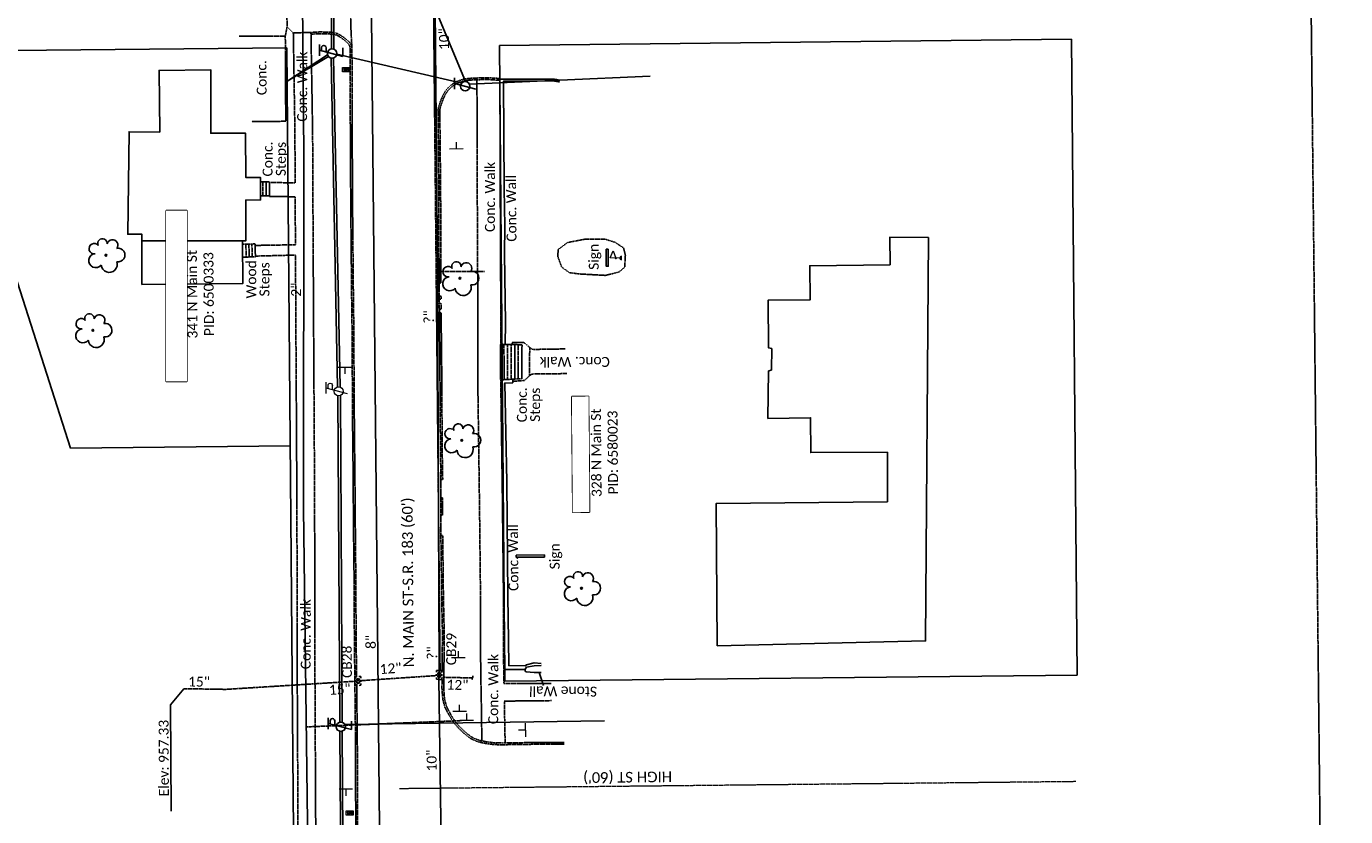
# Model space of a CAD drawing. Header units: feet. Extents: x 2296871 to 2305194, y 360020 to 364238.
# Tile 25 of 55: x 2301696 to 2302068, y 361802 to 362025. Entities that reach past the tile are written whole.
import ezdxf
from ezdxf.enums import TextEntityAlignment as Align

# ---------------------------------------------------------------- set-up
doc = ezdxf.new("R2010")
doc.units = ezdxf.units.FT
doc.header["$MEASUREMENT"] = 0
doc.set_wipeout_variables(frame=1)
for name, pattern in [('2', [0.1, 0.06, -0.04]), ('DGN Style 2', [0.017105, 0.010263, -0.006842]), ('gasex', [0]), ('OhDOT_USTN1', [0.055, 0.014, -0.041]), ('OhDOT_USTN2', [0.11, 0.069, -0.041]), ('OhDOT_USTN3', [0.22, 0.165, -0.055]), ('OhDOT_USTN5', [0.11, 0.055, -0.055]), ('ohelecex', [0]), ('ohteleex', [0]), ('rowex', [0]), ('sanex', [0]), ('waterex', [0])]:
    doc.linetypes.add(name, pattern=pattern)
doc.layers.add('ALLIGNMENT_NOPLOT', color=1, linetype='DGN Style 2', lineweight=13, plot=False)
for name, color, linetype in [('BD_X_Building', 231, 'Continuous'), ('BD_X_Porch_or_Deck', 7, 'Continuous'), ('CM_X_Wall', 254, 'Continuous'), ('DR_X_Cells', 121, 'Continuous'), ('DR_X_Storm_Sewer', 151, 'OhDOT_USTN5'), ('DR_X_Text', 7, 'Continuous'), ('DV_X_Property_Line', 7, 'Continuous'), ('DV_X_Section_VMS_Line', 6, 'OhDOT_USTN2'), ('PV_X_Curb', 120, 'OhDOT_USTN1'), ('PV_X_Driveway', 7, 'OhDOT_USTN5'), ('PV_X_EOP', 7, 'OhDOT_USTN3'), ('PV_X_Steps', 120, 'OhDOT_USTN1'), ('PV_X_Text', 7, 'Continuous'), ('PV_X_Walk', 120, 'OhDOT_USTN5'), ('RD_X_Cells', 7, 'Continuous'), ('RW_X_Fee_RW', 6, 'rowex'), ('RW_X_Text', 7, 'Continuous'), ('SN_X_Private', 40, 'Continuous'), ('SN_X_Public', 3, 'Continuous'), ('SN_X_Text', 7, 'Continuous'), ('SV_X_Text_Name', 7, 'Continuous'), ('SV_X_Text_Name_MASK', 7, 'Continuous'), ('TX_X_20', 7, 'Continuous'), ('UT_X_Electric_Cells', 1, 'Continuous'), ('UT_X_Gas', 2, 'gasex'), ('UT_X_Gas_Service_Line', 2, '2'), ('UT_X_Gas_Text', 7, 'Continuous'), ('UT_X_Overhead_Electric', 1, 'ohelecex'), ('UT_X_Overhead_Telecom', 30, 'ohteleex'), ('UT_X_Sanitary_Line', 3, 'sanex'), ('UT_X_Sanitary_Text', 7, 'Continuous'), ('UT_X_Telecom_Cells', 30, 'Continuous'), ('UT_X_Water', 133, 'waterex'), ('UT_X_Water_Text', 7, 'Continuous'), ('VG_X_Cells', 3, 'Continuous'), ('VG_X_Flower_Bed', 3, 'OhDOT_USTN1')]:
    doc.layers.add(name, color=color, linetype=linetype)
doc.layers.add('RD_X_Cells(Construction)', color=7, linetype='Continuous', lineweight=0)
doc.styles.add('Simplex Normal (0.14)', font='calibri.ttf', dxfattribs={"height": 0.14})
doc.styles.add('Straight Normal (0.14) Font 30', font='calibri.ttf', dxfattribs={"height": 0.14})
doc.styles.add('Straight-Normal', font='calibri.ttf', dxfattribs={"height": 0.14})

# ---------------------------------------------------------------- blocks, each defined once
blk = doc.blocks.new('GCB-X')
at = {"layer": 'DR_X_Cells', "color": 121, "linetype": 'Continuous'}
for p, q in [((-0.062, 0.037), (-0.037, 0.037)), ((-0.062, 0.012), (-0.062, 0.037)), ((-0.012, 0.037), (0.012, 0.037)), ((0.023, 0.019), (0.007, 0.019)), ((0.007, 0.019), (0.007, -0.02)), ((0.007, 0.001), (0.024, 0.001)), ((0.037, 0.037), (0.062, 0.037)), ((0.062, 0.012), (0.062, 0.037)), ((-0.062, -0.037), (-0.062, -0.012)), ((-0.062, -0.037), (-0.037, -0.037)), ((-0.012, -0.037), (0.012, -0.037)), ((0.007, -0.02), (0.024, -0.02)), ((0.037, -0.037), (0.062, -0.037)), ((0.062, -0.037), (0.062, -0.012))]:
    blk.add_line(p, q, dxfattribs=at)
at = {"layer": 'DR_X_Cells', "color": 121, "linetype": 'Continuous', "extrusion": (0, 0, -1)}
for centre, radius, start, end in [((-0.014, 0), 0.0458, 344.8107, 15.1893), ((0.018, 0.007), 0.0127, 21.5603, 158.4397), ((-0.02, 0.01), 0.00986, 106.9987, 243.1793), ((-0.02, -0.01), 0.0117, 112.0547, 247.9453)]:
    blk.add_arc(centre, radius, start, end, dxfattribs=at)
at = {"layer": 'DR_X_Cells', "color": 121, "linetype": 'Continuous'}
blk.add_arc((-0.018, -0.007), 0.0127, 201.5603, 338.4397, dxfattribs=at)
blk = doc.blocks.new('ODOT STORM CATCH BASIN SQUARE')
blk.add_blockref('GCB-X', (0, 0))
blk = doc.blocks.new('CONTINUE')
at = {"flags": 128}
blk.add_lwpolyline([(-0.02, -0.58, -0.273937), (0, 0, 0.273937), (0.02, 0.58)], format="xyb", dxfattribs=at)
blk = doc.blocks.new('TREE')
at = {"linetype": 'Continuous'}
blk.add_circle((0, 0), 0.012, dxfattribs=at)
for centre, radius, start, end in [((-0.049, 0.168), 0.0658, 354.0047, 205.9741), ((0.091, 0.141), 0.0776, 323.83, 165.0376), ((-0.143, -0.077), 0.0987, 96.1722, 320.5737), ((-0.165, 0.093), 0.0735, 39.0625, 279.5412), ((0.173, 0.002), 0.0957, 259.1453, 101.4596), ((0.047, -0.13), 0.114, 184.9476, 19.4572)]:
    blk.add_arc(centre, radius, start, end, dxfattribs=at)
blk = doc.blocks.new('SGN1P_anno')
at = {"layer": 'SN_X_Public', "color": 3, "linetype": 'Continuous', "lineweight": 0}
for p, q in [((0, 0), (-0.96, 0)), ((0, 0.96), (0, -0.96))]:
    blk.add_line(p, q, dxfattribs=at)
blk = doc.blocks.new('ODOT MISC MAILBOX')
at = {"color": 230, "linetype": 'Continuous', "lineweight": 13, "flags": 128}
blk.add_lwpolyline([(-0.1, 0.061), (0.1, 0.061), (0.1, -0.061), (-0.1, -0.061), (-0.1, 0.061)], close=True, dxfattribs=at)
for points in [[(-0.065, -0.04), (-0.065, 0.04), (-0.036, -0.04), (-0.008, 0.04), (-0.008, -0.04)], [(0.051, 0.003), (0.054, 0.007), (0.056, 0.009), (0.057, 0.01), (0.058, 0.012), (0.059, 0.014), (0.06, 0.016), (0.061, 0.02), (0.061, 0.022), (0.061, 0.025), (0.061, 0.029), (0.059, 0.032), (0.057, 0.034), (0.054, 0.037), (0.052, 0.038), (0.05, 0.039), (0.047, 0.04), (0.016, 0.04), (0.016, -0.04), (0.051, -0.04), (0.055, -0.037), (0.059, -0.034), (0.062, -0.029), (0.064, -0.024), (0.065, -0.018), (0.065, -0.014), (0.064, -0.01), (0.061, -0.005), (0.058, -0.001), (0.051, 0.003), (0.016, 0.003)]]:
    blk.add_lwpolyline(points, dxfattribs=at)
at = {"color": 230, "linetype": 'Continuous', "lineweight": 30}
blk.add_point((0, 0), dxfattribs=at)
blk = doc.blocks.new('FLAGP_anno')
at = {"layer": 'RD_X_Cells', "color": 1, "linetype": 'Continuous', "lineweight": 0}
for p, q in [((0, -0.055), (0, 0.08)), ((0, 0.08), (0.1, 0.04)), ((0.1, 0.04), (0, 0)), ((-0.025, -0.08), (0.025, -0.08))]:
    blk.add_line(p, q, dxfattribs=at)
blk.add_arc((0, -0.08), 0.025, 0, 180, dxfattribs=at)
at = {"layer": 'RD_X_Cells(Construction)', "color": 1, "linetype": 'Continuous', "lineweight": 30}
blk.add_point((0, 0), dxfattribs=at)
blk = doc.blocks.new('TELP')
at = {"linetype": 'Continuous'}
for p, q in [((0.12, 0.15), (-0.04, 0.15)), ((0.04, 0.15), (-0.04, -0.15))]:
    blk.add_line(p, q, dxfattribs=at)
blk.add_circle((0, 0), 0.065, dxfattribs=at)
blk = doc.blocks.new('TLPW')
at = {"linetype": 'Continuous'}
for p, q in [((0.048, 0.18), (-0.04, -0.15)), ((0.128, 0.18), (-0.032, 0.18)), ((0.023, 0.086), (0.083, 0.086)), ((0.04, 0.15), (0.083, 0.15)), ((0.08, -0.15), (-0.04, -0.15))]:
    blk.add_line(p, q, dxfattribs=at)
blk.add_circle((0, 0), 0.065, dxfattribs=at)
at = {"linetype": 'Continuous', "extrusion": (0, 0, -1)}
blk.add_arc((-0.083, 0.118), 0.0319, 88.8767, 271.1233, dxfattribs=at)
blk = doc.blocks.new('ODOT ELEC TELE LIGHT POLE')
blk.add_blockref('TLPW', (0, 0))
blk = doc.blocks.new('ODOT Elec Tele Pole')
at = {"layer": 'UT_X_Electric_Cells', "linetype": 'Continuous', "lineweight": 13}
for p, q in [((0.128, 0.18), (-0.032, 0.18)), ((0.048, 0.18), (-0.032, -0.12)), ((0.023, 0.086), (0.083, 0.086)), ((0.04, 0.15), (0.083, 0.15))]:
    blk.add_line(p, q, dxfattribs=at)
at = {"layer": 'UT_X_Electric_Cells', "linetype": 'Continuous', "lineweight": 0}
blk.add_circle((0, 0), 0.065, dxfattribs=at)
at = {"layer": 'UT_X_Electric_Cells', "linetype": 'Continuous', "lineweight": 13, "extrusion": (0, 0, -1)}
blk.add_arc((-0.083, 0.118), 0.0319, 88.8767, 271.1233, dxfattribs=at)

msp = doc.modelspace()

# ---------------------------------------------------------------- linework, layer by layer
at = {"layer": 'ALLIGNMENT_NOPLOT'}
msp.add_lwpolyline([(2301801.12, 361810.34), (2301991.99, 361812.35)], dxfattribs=at)
at = {"layer": 'BD_X_Building', "flags": 128}
for points in [[(2301733.44, 361995.58), (2301733.29, 362013.04), (2301747.89, 362013.17), (2301747.85, 361995.32), (2301757.7, 361995.32), (2301757.74, 361982.83), (2301761.88, 361982.85), (2301761.86, 361976.41), (2301757.76, 361976.46), (2301757.74, 361964.89), (2301728.44, 361964.94), (2301728.45, 361966.77), (2301724.42, 361966.8), (2301724.81, 361995.71)], [(2301938.82, 361905.27), (2301917.19, 361905.17), (2301917.15, 361914.96), (2301905.11, 361914.78), (2301905.26, 361928.14), (2301906.14, 361928.48), (2301906.19, 361934.51), (2301905.26, 361934.76), (2301905.14, 361948.15), (2301917, 361948.26), (2301916.9, 361957.91), (2301939.57, 361958.17), (2301939.48, 361965.92), (2301950.4, 361965.84), (2301949.62, 361851.99), (2301890.8, 361850.64), (2301890.49, 361890.76), (2301938.82, 361891.26), (2301938.82, 361905.27)]]:
    msp.add_lwpolyline(points, close=True, dxfattribs=at)
at = {"layer": 'BD_X_Porch_or_Deck'}
msp.add_lwpolyline([(2301756.82, 361964.89), (2301756.95, 361952.92), (2301728.41, 361952.62), (2301728.44, 361964.94)], dxfattribs=at)
at = {"layer": 'CM_X_Wall', "flags": 128}
for points in [[(2301846.45, 362010.2), (2301846.24, 362010.28), (2301845.52, 362010.44), (2301844.91, 362010.53), (2301844.46, 362010.56), (2301844.33, 362010.59), (2301843.22, 362010.58), (2301833.78, 362010.53), (2301829.46, 362010.54), (2301829.61, 361979.64), (2301829.69, 361961.27), (2301829.82, 361935.7)], [(2301846.29, 362009.73), (2301846.1, 362009.8), (2301845.43, 362009.95), (2301844.86, 362010.03), (2301844.39, 362010.07), (2301844.29, 362010.09), (2301843.22, 362010.08), (2301833.78, 362010.03), (2301830.48, 362010.03), (2301830.63, 361979.59), (2301830.83, 361969.06), (2301830.72, 361961.22), (2301831.03, 361941.79), (2301830.94, 361935.68)], [(2301836.58, 361843.89), (2301830.84, 361843.95), (2301830.74, 361852.07), (2301830.59, 361864.6), (2301830.21, 361896.88), (2301829.87, 361925.7)], [(2301841.09, 361845.65), (2301839.09, 361845.76), (2301839.09, 361845.76), (2301836.95, 361845.25), (2301836.95, 361845.25), (2301836.6, 361844.98), (2301831.96, 361845), (2301831.93, 361852.08), (2301831.69, 361864.62), (2301831.43, 361896.89), (2301830.85, 361924.76), (2301833.1, 361924.86), (2301833.09, 361925.28)], [(2301841.09, 361845.07), (2301841.09, 361845.07), (2301839.09, 361844.92), (2301836.93, 361844.55), (2301836.59, 361844.04), (2301836.57, 361843.45), (2301836.89, 361843.3), (2301839.09, 361843.02), (2301841.1, 361843.07)]]:
    msp.add_lwpolyline(points, dxfattribs=at)
at = {"layer": 'DR_X_Storm_Sewer', "flags": 128}
for points in [[(2301812.58, 361843.37), (2301810.63, 362042.71)], [(2301825.08, 361956.3), (2301811.47, 361956.26)], [(2301740.25, 361838.5), (2301752.08, 361838.3), (2301788.53, 361840.59)], [(2301790.4, 361840.77), (2301811.26, 361842.18)], [(2301813.36, 361841.72), (2301821.75, 361841.53)]]:
    msp.add_lwpolyline(points, dxfattribs=at)
at = {"layer": 'DR_X_Text', "flags": 128}
msp.add_lwpolyline([(2301736.69, 361803.91), (2301736.54, 361833.91), (2301740.25, 361838.5)], dxfattribs=at)
at = {"layer": 'DV_X_Property_Line', "flags": 128}
for points in [[(2301708.3, 361906.43), (2301672.36, 362018.45)], [(2301770.3, 361907.05), (2301708.3, 361906.43)]]:
    msp.add_lwpolyline(points, dxfattribs=at)
at = {"layer": 'DV_X_Section_VMS_Line', "flags": 128}
msp.add_lwpolyline([(2302054.07, 362432.99), (2302068.15, 361131.25)], dxfattribs=at)
at = {"layer": 'PV_X_Curb', "flags": 128}
for points in [[(2301776.14, 362023.78), (2301776.47, 362023.78), (2301777.24, 362023.84), (2301778, 362023.87), (2301778.77, 362023.9), (2301779.53, 362023.88), (2301781.28, 362023.85), (2301782.67, 362023.67), (2301783.37, 362023.5), (2301783.78, 362023.35), (2301784.3, 362023.07), (2301784.8, 362022.75), (2301785.64, 362022.17), (2301786.77, 362021.22), (2301787.09, 362020.89), (2301787.31, 362020.6), (2301787.43, 362020.3), (2301787.58, 362019.93), (2301787.66, 362019.46), (2301787.66, 362018.98), (2301787.72, 362016.35), (2301787.75, 362009.15), (2301787.74, 361999.49), (2301787.8, 361989.83), (2301787.82, 361987.47), (2301787.85, 361977.81), (2301787.94, 361968.15), (2301788.12, 361948.84), (2301788.25, 361939.18), (2301788.26, 361932.23), (2301788.35, 361922.57), (2301788.35, 361918.16), (2301788.43, 361908.5), (2301788.55, 361898.85), (2301788.59, 361891.23), (2301788.64, 361886.67), (2301788.71, 361877.11), (2301788.8, 361870.83), (2301788.84, 361860.83), (2301788.91, 361850.84), (2301788.92, 361849.98), (2301789.02, 361841.61)], [(2301789.04, 361839.74), (2301789.15, 361830), (2301789.25, 361820.07), (2301789.23, 361810.07), (2301789.23, 361809.87), (2301789.31, 361799.88), (2301789.36, 361789.89), (2301789.42, 361781.34), (2301789.57, 361771.35), (2301789.71, 361761.35), (2301789.75, 361758.5), (2301789.87, 361748.51), (2301789.96, 361738.52), (2301789.98, 361735.62), (2301790.04, 361725.63), (2301790.11, 361711.73), (2301790.17, 361701.74), (2301790.27, 361691.75), (2301790.37, 361686.32), (2301790.5, 361676.32), (2301790.54, 361671.57), (2301790.61, 361661.58), (2301790.72, 361651.58), (2301790.76, 361641.59), (2301790.85, 361636.71), (2301790.96, 361628.17), (2301790.99, 361618.18), (2301791.02, 361608.19), (2301791.23, 361588.2), (2301791.37, 361568.21), (2301791.4, 361565.69), (2301791.5, 361558.36), (2301791.51, 361556.27), (2301791.54, 361555.03), (2301791.65, 361546.91), (2301791.77, 361546.27), (2301791.27, 361546.19), (2301791.15, 361546.87), (2301791.04, 361555.02), (2301791.01, 361556.26), (2301791, 361558.35), (2301790.9, 361565.68), (2301790.87, 361568.21), (2301790.73, 361588.2), (2301790.52, 361608.18), (2301790.49, 361618.18), (2301790.46, 361628.17), (2301790.35, 361636.7), (2301790.26, 361641.59), (2301790.22, 361651.58), (2301790.11, 361661.57), (2301790.04, 361671.57), (2301790, 361676.32), (2301789.87, 361686.31), (2301789.77, 361691.74), (2301789.67, 361701.74), (2301789.61, 361711.73), (2301789.54, 361725.63), (2301789.48, 361735.62), (2301789.46, 361738.51), (2301789.37, 361748.51), (2301789.25, 361758.5), (2301789.21, 361761.35), (2301789.07, 361771.34), (2301788.92, 361781.33), (2301788.86, 361789.89), (2301788.81, 361799.88), (2301788.73, 361809.87), (2301788.73, 361810.07), (2301788.75, 361820.06), (2301788.65, 361829.99), (2301788.42, 361849.98), (2301788.41, 361850.84), (2301788.34, 361860.83), (2301788.3, 361870.82), (2301788.21, 361877.11), (2301788.14, 361886.66), (2301788.09, 361891.23), (2301788.05, 361898.84), (2301787.93, 361908.5), (2301787.85, 361918.16), (2301787.85, 361922.57), (2301787.76, 361932.23), (2301787.75, 361939.17), (2301787.62, 361948.83), (2301787.44, 361968.15), (2301787.35, 361977.81), (2301787.32, 361987.47), (2301787.3, 361989.83), (2301787.24, 361999.49), (2301787.25, 362009.15), (2301787.22, 362016.34), (2301787.16, 362018.97), (2301787.16, 362019.42), (2301787.1, 362019.8), (2301786.97, 362020.11), (2301786.88, 362020.35), (2301786.71, 362020.56), (2301786.43, 362020.85), (2301785.33, 362021.77), (2301784.52, 362022.33), (2301784.05, 362022.64), (2301783.57, 362022.89), (2301783.22, 362023.03), (2301782.58, 362023.17), (2301781.25, 362023.35), (2301779.52, 362023.38), (2301778.77, 362023.4), (2301778.02, 362023.37), (2301777.26, 362023.34), (2301776.5, 362023.28), (2301776.15, 362023.28)], [(2301813.16, 361843.36), (2301813.18, 361844.96), (2301813.24, 361854.96), (2301813.14, 361858.79), (2301812.97, 361867.86), (2301812.9, 361874.97), (2301812.81, 361881.75), (2301813.31, 361881.75), (2301813.4, 361874.98), (2301813.47, 361867.87), (2301813.64, 361858.8), (2301813.74, 361854.97), (2301813.68, 361844.96), (2301813.61, 361838.64), (2301813.77, 361836.3), (2301813.94, 361835.13), (2301814.39, 361833.51), (2301815.04, 361832.23), (2301816.04, 361830.43), (2301816.91, 361829.12), (2301818.08, 361827.77), (2301819.17, 361826.71), (2301820.4, 361825.66), (2301821.26, 361825), (2301822.04, 361824.58), (2301822.94, 361824.19), (2301823.95, 361823.86), (2301824.11, 361823.81), (2301825.59, 361823.52), (2301827.31, 361823.28), (2301828.12, 361823.2), (2301829.96, 361823.18), (2301830.46, 361823.16), (2301830.89, 361823.18), (2301831.95, 361823.2), (2301835.5, 361823.25), (2301839.85, 361823.31), (2301847.59, 361823.35)], [(2301847.59, 361822.85), (2301839.85, 361822.81), (2301835.5, 361822.75), (2301831.96, 361822.7), (2301830.9, 361822.68), (2301830.46, 361822.66), (2301829.95, 361822.68), (2301828.09, 361822.7), (2301827.24, 361822.79), (2301825.51, 361823.03), (2301823.99, 361823.32), (2301823.8, 361823.38), (2301822.76, 361823.73), (2301821.82, 361824.13), (2301820.98, 361824.57), (2301820.08, 361825.28), (2301818.84, 361826.33), (2301817.71, 361827.42), (2301816.51, 361828.82), (2301815.61, 361830.18), (2301814.6, 361832), (2301813.92, 361833.32), (2301813.45, 361835.02), (2301813.27, 361836.25), (2301813.11, 361838.62), (2301813.14, 361841.36)]]:
    msp.add_lwpolyline(points, dxfattribs=at)
for points in [[(2301829.46, 362010.25), (2301826.05, 362010.46), (2301824.1, 362010.43), (2301822.79, 362010.38), (2301821.61, 362010.34), (2301820.24, 362010.21), (2301819.18, 362010.03), (2301818.04, 362009.68), (2301817.34, 362009.38), (2301816.69, 362008.97), (2301815.84, 362008.38), (2301815.02, 362007.6), (2301814.6, 362007.07), (2301814.32, 362006.68), (2301813.87, 362005.85), (2301813.48, 362004.97), (2301813.1, 362003.97), (2301812.64, 362002.55), (2301812.51, 362001.99), (2301812.49, 362001.91), (2301812.52, 361999.62), (2301812.61, 361991.6), (2301812.68, 361983.79), (2301812.74, 361977.56), (2301812.77, 361968.97), (2301812.76, 361962.57), (2301812.82, 361952.94), (2301812.32, 361952.94), (2301812.26, 361962.57), (2301812.27, 361968.97), (2301812.24, 361977.56), (2301812.18, 361983.79), (2301812.11, 361991.6), (2301812.02, 361999.62), (2301811.99, 362001.94), (2301812.01, 362002.08), (2301812.16, 362002.68), (2301812.63, 362004.13), (2301813.01, 362005.16), (2301813.42, 362006.07), (2301813.9, 362006.95), (2301814.2, 362007.37), (2301814.65, 362007.94), (2301815.52, 362008.77), (2301816.41, 362009.39), (2301817.11, 362009.82), (2301817.86, 362010.15), (2301819.06, 362010.52), (2301820.18, 362010.7), (2301821.58, 362010.84), (2301822.77, 362010.88), (2301824.09, 362010.93), (2301826.06, 362010.96), (2301829.46, 362010.75), (2301829.46, 362010.25)], [(2301812.36, 361949.33), (2301812.86, 361949.33), (2301812.86, 361948.47), (2301812.36, 361948.47), (2301812.36, 361949.33)], [(2301812.86, 361947.21), (2301812.87, 361945.61), (2301812.37, 361945.61), (2301812.36, 361947.21), (2301812.86, 361947.21)], [(2301812.88, 361944.64), (2301812.9, 361941.7), (2301812.95, 361937.48), (2301813.01, 361932.42), (2301813.1, 361918.28), (2301813.19, 361905.03), (2301813.32, 361897.53), (2301812.82, 361897.52), (2301812.69, 361905.02), (2301812.6, 361918.28), (2301812.51, 361932.41), (2301812.45, 361937.47), (2301812.4, 361941.7), (2301812.38, 361944.63), (2301812.88, 361944.64)], [(2301812.79, 361892.41), (2301812.77, 361887.49), (2301813.27, 361887.49), (2301813.29, 361892.4)]]:
    msp.add_lwpolyline(points, close=True, dxfattribs=at)
at = {"layer": 'PV_X_Driveway', "flags": 128}
for points in [[(2301771.16, 362023.62), (2301769.4, 362025.36), (2301769.27, 362035.31), (2301769.26, 362035.75), (2301770.67, 362035.77)], [(2301769.4, 362025.36), (2301768.9, 362022.7), (2301755.85, 362022.7)], [(2301768.9, 362022.7), (2301768.98, 362007.39), (2301769.02, 361998.73), (2301769.02, 361998.67), (2301759.44, 361998.62)]]:
    msp.add_lwpolyline(points, dxfattribs=at)
at = {"layer": 'PV_X_EOP', "flags": 128}
for points in [[(2301787.66, 362019.46), (2301787.7, 362019.57), (2301787.46, 362023.65), (2301787.19, 362033.08), (2301787.01, 362035.91), (2301786.64, 362038.8)], [(2301812.79, 361892.41), (2301812.82, 361897.52), (2301812.82, 361897.52)]]:
    msp.add_lwpolyline(points, dxfattribs=at)
at = {"layer": 'PV_X_EOP'}
for points in [[(2301812.36, 361949.33), (2301812.32, 361952.94)], [(2301812.36, 361947.21), (2301812.36, 361948.47)], [(2301812.38, 361944.63), (2301812.37, 361945.61)], [(2301812.81, 361881.75), (2301812.77, 361887.49)]]:
    msp.add_lwpolyline(points, dxfattribs=at)
at = {"layer": 'PV_X_Steps'}
for points in [[(2301761.88, 361981.61), (2301764.39, 361981.61), (2301764.39, 361977.63), (2301761.86, 361977.6)], [(2301762.55, 361977.61), (2301762.57, 361981.61)], [(2301763.46, 361981.61), (2301763.46, 361977.62)], [(2301756.83, 361963.97), (2301760.37, 361964.05), (2301760.46, 361960.4), (2301756.87, 361960.32)], [(2301757.84, 361960.34), (2301757.78, 361963.99)], [(2301758.63, 361964.01), (2301758.69, 361960.36)], [(2301759.57, 361960.38), (2301759.47, 361964.03)], [(2301830.61, 361935.68), (2301830.64, 361925.74)], [(2301831.62, 361935.67), (2301831.64, 361925.79)], [(2301832.64, 361935.65), (2301832.66, 361925.85)], [(2301833.63, 361935.63), (2301833.64, 361925.9)], [(2301834.64, 361935.61), (2301834.64, 361925.95)]]:
    msp.add_lwpolyline(points, dxfattribs=at)
at = {"layer": 'PV_X_Steps', "flags": 128}
msp.add_lwpolyline([(2301829.61, 361935.7), (2301829.64, 361925.69), (2301829.69, 361925.69), (2301830.64, 361925.74), (2301830.69, 361925.74), (2301831.64, 361925.79), (2301831.69, 361925.8), (2301832.66, 361925.85), (2301832.71, 361925.85), (2301833.64, 361925.9), (2301833.69, 361925.9), (2301834.64, 361925.95), (2301834.69, 361925.96), (2301835.64, 361926.01), (2301835.69, 361926.01), (2301835.7, 361935.59), (2301835.65, 361935.59), (2301834.69, 361935.61), (2301834.64, 361935.61), (2301833.68, 361935.63), (2301833.63, 361935.63), (2301832.69, 361935.65), (2301832.64, 361935.65), (2301831.67, 361935.66), (2301831.62, 361935.67), (2301830.66, 361935.68), (2301830.61, 361935.68), (2301829.66, 361935.7), (2301829.61, 361935.7)], close=True, dxfattribs=at)
msp.add_lwpolyline([(2301833.08, 361925.86), (2301833.09, 361925.28), (2301834.68, 361925.38), (2301835.46, 361925.43), (2301836.4, 361925.5), (2301837.79, 361926.87), (2301837.88, 361934.84), (2301836.26, 361936.2), (2301832.9, 361936.25), (2301832.91, 361935.64)], dxfattribs=at)
at = {"layer": 'PV_X_Walk', "flags": 128}
for points in [[(2301780.24, 361520.25), (2301779.92, 361524.91), (2301780.07, 361525.75), (2301779.89, 361542.98), (2301779.78, 361552.98), (2301779.68, 361561.91), (2301779.63, 361571.89), (2301779.57, 361581.88), (2301779.52, 361591.88), (2301779.49, 361595.97), (2301779.35, 361605.98), (2301779.2, 361615.97), (2301779.05, 361625.96), (2301778.9, 361635.95), (2301778.76, 361645.95), (2301778.74, 361647), (2301778.64, 361656.98), (2301778.54, 361666.97), (2301778.45, 361676.96), (2301778.4, 361681.76), (2301778.32, 361691.74), (2301778.24, 361701.72), (2301778.16, 361711.71), (2301778.07, 361721.69), (2301777.99, 361731.78), (2301777.92, 361741.75), (2301777.84, 361751.73), (2301777.77, 361761.72), (2301777.69, 361771.7), (2301777.62, 361781.68), (2301777.54, 361791.67), (2301777.47, 361801.16), (2301777.42, 361811.14), (2301777.37, 361821.12), (2301777.32, 361831.11), (2301777.27, 361841.09), (2301777.25, 361846.18), (2301777.23, 361856.16), (2301777.22, 361866.14), (2301777.21, 361876.04), (2301777.17, 361886.03), (2301777.13, 361896.02), (2301777.09, 361906), (2301777.03, 361915.99), (2301776.97, 361925.97), (2301776.91, 361935.96), (2301776.86, 361945.94), (2301776.8, 361955.93), (2301776.77, 361960.96), (2301776.72, 361970.94), (2301776.67, 361980.94), (2301776.63, 361990.93), (2301776.6, 361995.77), (2301776.44, 362005.79), (2301776.27, 362015.79), (2301776.14, 362023.78), (2301771.16, 362023.62), (2301771.29, 362015.7), (2301771.45, 362005.71), (2301771.61, 361995.74), (2301771.63, 361990.91), (2301771.67, 361981.29), (2301764.39, 361981.41)], [(2301824.37, 361823.76), (2301824.21, 361835.31), (2301824.04, 361843.88), (2301824.01, 361853.92), (2301823.97, 361863.9), (2301823.96, 361867.23), (2301823.85, 361877.19), (2301823.74, 361887.18), (2301823.68, 361891.95), (2301823.55, 361901.93), (2301823.41, 361911.91), (2301823.27, 361921.9), (2301823.25, 361923.26), (2301823.25, 361933.3), (2301823.25, 361943.01), (2301823.2, 361952.99), (2301823.15, 361962.98), (2301823.1, 361972.97), (2301823.06, 361982.95), (2301823.04, 361985.73), (2301823.02, 361995.73), (2301823, 362005.72), (2301822.95, 362010.39)], [(2301829.73, 361935.7), (2301829.73, 361943.07), (2301829.68, 361953.07), (2301829.64, 361963.05), (2301829.59, 361973.04), (2301829.54, 361983.03), (2301829.52, 361985.82), (2301829.5, 361995.79), (2301829.48, 362005.77), (2301829.4, 362010.25)], [(2301764.39, 361977.63), (2301764.39, 361977.47), (2301771.69, 361977.37), (2301771.72, 361970.92), (2301771.75, 361963.81), (2301770.64, 361963.8), (2301760.38, 361963.63)], [(2301760.45, 361960.62), (2301771.1, 361960.89), (2301771.77, 361960.91), (2301771.8, 361955.9), (2301771.86, 361945.91), (2301771.91, 361935.93), (2301771.97, 361925.94), (2301772.03, 361915.96), (2301772.09, 361905.98), (2301772.13, 361896), (2301772.17, 361886.01), (2301772.21, 361876.04), (2301772.22, 361866.13), (2301772.23, 361856.15), (2301772.25, 361846.16), (2301772.27, 361841.06), (2301772.32, 361831.08), (2301772.37, 361821.1), (2301772.42, 361811.11), (2301772.47, 361801.13), (2301772.54, 361791.63), (2301772.62, 361781.65), (2301772.69, 361771.67), (2301772.77, 361761.68), (2301772.85, 361751.71), (2301772.92, 361741.73), (2301773, 361731.74), (2301773.08, 361721.67), (2301773.16, 361711.68), (2301773.24, 361701.69), (2301773.32, 361691.71), (2301773.4, 361681.71), (2301773.45, 361676.91), (2301773.55, 361666.92), (2301773.64, 361656.93), (2301773.74, 361646.93), (2301773.76, 361645.87), (2301773.9, 361635.88), (2301774.05, 361625.89), (2301774.2, 361615.9), (2301774.35, 361605.91), (2301774.49, 361595.94), (2301774.52, 361591.85), (2301774.57, 361581.86), (2301774.63, 361571.86), (2301774.68, 361561.85), (2301774.78, 361552.92), (2301774.89, 361542.93), (2301775.1, 361523.19), (2301775.1, 361520.37)], [(2301847.86, 361934.42), (2301839.12, 361934.27), (2301838.97, 361934.27), (2301838.68, 361934.34), (2301838.62, 361934.36), (2301838.43, 361934.47), (2301837.88, 361934.84)], [(2301843.9, 361839.96), (2301830.61, 361839.96), (2301830.53, 361844.07), (2301830.49, 361853.99), (2301830.46, 361863.98), (2301830.44, 361867.31), (2301830.33, 361877.32), (2301830.22, 361887.3), (2301830.17, 361892.08), (2301830.03, 361902.07), (2301829.89, 361912.06), (2301829.75, 361922.04), (2301829.73, 361923.4), (2301829.73, 361925.68)], [(2301837.79, 361926.87), (2301838.56, 361927.3), (2301839.42, 361927.38), (2301848.42, 361927.44)], [(2301830.94, 361823.18), (2301830.71, 361834.99), (2301844.07, 361835.12)]]:
    msp.add_lwpolyline(points, dxfattribs=at)
at = {"layer": 'RW_X_Fee_RW', "flags": 128}
for points in [[(2301769.35, 362019.42), (2301672.36, 362018.45), (2301589.36, 362017.63), (2301587.92, 362188.07)], [(2301774.58, 361399.59), (2301769.35, 362019.42)], [(2301990.8, 362021.82), (2301829.35, 362020.07)], [(2301830.86, 361840.66), (2301829.35, 362020.07)], [(2301992.37, 361842.35), (2301990.8, 362021.82)], [(2301992.37, 361842.35), (2301830.86, 361840.66)]]:
    msp.add_lwpolyline(points, dxfattribs=at)
at = {"layer": 'SN_X_Private', "flags": 128}
for points in [[(2301859.5, 361962.62), (2301859.5, 361957.75), (2301860.02, 361957.75), (2301860, 361962.53)], [(2301834.05, 361876.2), (2301834.05, 361875.65), (2301842.04, 361875.65), (2301842.04, 361876.24)]]:
    msp.add_lwpolyline(points, close=True, dxfattribs=at)
at = {"layer": 'SV_X_Text_Name_MASK'}
for points in [[(2301735.25, 361973.47), (2301735.25, 361925.23), (2301741.11, 361925.23), (2301741.11, 361973.47)], [(2301854.75, 361888.35), (2301854.48, 361920.99), (2301849.77, 361920.95), (2301850.04, 361888.31)]]:
    msp.add_lwpolyline(points, close=True, dxfattribs=at)
at = {"layer": 'TX_X_20'}
msp.add_lwpolyline([(2301840.53, 361843.06), (2301841.81, 361839.42)], dxfattribs=at)
at = {"layer": 'UT_X_Gas', "flags": 128}
msp.add_lwpolyline([(2301786.46, 360800.71), (2301783.63, 361136.44), (2301784.02, 361143.61), (2301784.48, 361163.63), (2301784.75, 361199.89), (2301783.93, 361340.84), (2301782.25, 361414.15), (2301781.91, 361479.56), (2301779.96, 361510.8), (2301778.46, 361553.41), (2301777.37, 361599.67), (2301776.66, 361652.8), (2301775.71, 361756.61), (2301773.99, 361889.38), (2301774.09, 361989.44), (2301773.4, 362075.74), (2301772.37, 362166.93), (2301773.24, 362216.32), (2301771.88, 362265.5), (2301781.28, 362265.58), (2301779.89, 362430.01)], dxfattribs=at)
at = {"layer": 'UT_X_Gas_Service_Line', "flags": 128}
msp.add_lwpolyline([(2301774.79, 361827.71), (2301818.67, 361829.48)], dxfattribs=at)
at = {"layer": 'UT_X_Overhead_Electric', "ltscale": 0.8, "flags": 128}
for points in [[(2301781.89, 362019.08), (2301781.97, 362097.81)], [(2301769.61, 362010.06), (2301781.09, 362017)], [(2301783.65, 361923.71), (2301781.83, 362016.53)], [(2301784.29, 361829.02), (2301783.68, 361921.17)], [(2301785.18, 361707.74), (2301784.29, 361826.47)]]:
    msp.add_lwpolyline(points, dxfattribs=at)
at = {"layer": 'UT_X_Overhead_Telecom', "ltscale": 0.77, "flags": 128}
for points in [[(2301782.59, 362019.01), (2301782.45, 362097.95)], [(2301782.9, 362098.33), (2301819.79, 362009.87)], [(2301769.63, 362010.07), (2301780.85, 362017.47)], [(2301784.34, 361923.68), (2301782.5, 362016.56)], [(2301783.4, 362017.65), (2301818.69, 362009.43)], [(2301820.85, 362009.13), (2301871.83, 362011.41)], [(2301784.91, 361829), (2301784.49, 361921.26)], [(2301785.68, 361828.42), (2301858.99, 361829.43)], [(2301785.72, 361707.74), (2301784.91, 361826.49)]]:
    msp.add_lwpolyline(points, dxfattribs=at)
at = {"layer": 'UT_X_Sanitary_Line', "flags": 128}
msp.add_lwpolyline([(2301797.02, 361646.6), (2301793.15, 362038.06)], dxfattribs=at)
at = {"layer": 'UT_X_Water'}
msp.add_lwpolyline([(2301822.33, 361352.17), (2301814.9, 361607.27), (2301814.12, 361708.71), (2301812.25, 361841.29), (2301812.28, 361843.15), (2301811.87, 361956.26), (2301810.85, 362072.87), (2301812.89, 362166.3), (2301809.1, 362352.78), (2301811.59, 362418.91), (2301813.91, 362430.38)], dxfattribs=at)
at = {"layer": 'VG_X_Flower_Bed', "flags": 128}
msp.add_lwpolyline([(2301846.91, 361957.51), (2301849.07, 361955.94), (2301851.86, 361955.58), (2301859.24, 361955.17), (2301863.07, 361956.12), (2301864.69, 361957.51), (2301864.87, 361960.84), (2301864.37, 361962.91), (2301862.08, 361964.44), (2301859.2, 361965.39), (2301853.71, 361965.43), (2301848.53, 361964.44), (2301845.92, 361962.46), (2301845.79, 361960.53)], close=True, dxfattribs=at)

# ---------------------------------------------------------------- block references
at = {"xscale": 20, "yscale": 20, "zscale": 20, "rotation": 89.58879792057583}
msp.add_blockref('FLAGP_anno', (2301862.2, 361960.07), dxfattribs=at)
at = {"layer": 'DR_X_Cells', "xscale": 20, "yscale": 20}
for p, rotation in [((2301812.32, 361842.37), 89.35960659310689), ((2301789.46, 361840.68), 90.63570365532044)]:
    msp.add_blockref('ODOT STORM CATCH BASIN SQUARE', p, dxfattribs=dict(at, rotation=rotation))
at = {"layer": 'DR_X_Storm_Sewer', "rotation": 178.6543734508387}
msp.add_blockref('CONTINUE', (2301821.75, 361841.53), dxfattribs=at)
at = {"layer": 'RD_X_Cells'}
for p, xscale, yscale, zscale, rotation in [((2301786.01, 362013.26), 10.00000000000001, 10.00000000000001, 10.00000000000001, 180.2153839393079), ((2301787.05, 361803.37), 10.00000000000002, 10.00000000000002, 10.00000000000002, 180.4555003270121)]:
    msp.add_blockref('ODOT MISC MAILBOX', p, dxfattribs=dict(at, xscale=xscale, yscale=yscale, zscale=zscale, rotation=rotation))
at = {"layer": 'SN_X_Public', "xscale": 1.999999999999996, "yscale": 1.999999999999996, "zscale": 1.999999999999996}
for p, rotation in [((2301817.18, 361990.85), 270.1753375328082), ((2301785.74, 361929.3), 89.8773386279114), ((2301817.75, 361847.18), 270.1753375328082), ((2301818.1, 361832.02), 270.1753375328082), ((2301820.12, 361829.53), 270.1753375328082), ((2301836.64, 361826.81), 0.6827806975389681), ((2301785.98, 361810.2), 89.8773386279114)]:
    msp.add_blockref('SGN1P_anno', p, dxfattribs=dict(at, rotation=rotation))
at = {"layer": 'UT_X_Electric_Cells', "rotation": 90}
for name, p, xscale, yscale, zscale in [('ODOT ELEC TELE LIGHT POLE', (2301782.11, 362017.8), 20, 20, 20), ('ODOT Elec Tele Pole', (2301783.95, 361922.44), 20.00000000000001, 20.00000000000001, 20.00000000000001), ('ODOT ELEC TELE LIGHT POLE', (2301784.56, 361827.75), 20, 20, 20)]:
    msp.add_blockref(name, p, dxfattribs=dict(at, xscale=xscale, yscale=yscale, zscale=zscale))
at = {"layer": 'UT_X_Telecom_Cells', "color": 30, "linetype": 'Continuous', "lineweight": 0, "xscale": 20, "yscale": 20, "zscale": 20, "rotation": 90}
msp.add_blockref('TELP', (2301819.67, 362008.57), dxfattribs=at)
at = {"layer": 'VG_X_Cells', "xscale": 20, "yscale": 20, "zscale": 20}
for p in [(2301718.27, 361960.87), (2301818.16, 361954.36), (2301714.6, 361939.67), (2301818.69, 361908.59), (2301852.49, 361866.85)]:
    msp.add_blockref('TREE', p, dxfattribs=at)

# ---------------------------------------------------------------- texts
at = {"layer": 'DR_X_Text', "char_height": 2.8, "attachment_point": 5, "style": 'Simplex Normal (0.14)'}
for s, insert, rotation in [('?"', (2301809.45, 361943.45), 90.5616), ('CB29', (2301815.74, 361849.69), 89.6398), ('CB28', (2301786.28, 361846.09), 90.6357), ('?"', (2301810.38, 361848.58), 90.5616), ('12"', (2301798.6, 361844.21), 3.8559), ('15"', (2301744.54, 361840.47), 359.0418), ('15"', (2301784.27, 361838.3), 3.5953), ('12"', (2301817.49, 361839.57), 358.6544), ('Elev: 957.33', (2301734.61, 361818.9), 90.284)]:
    msp.add_mtext(s, dxfattribs=dict(at, insert=insert, rotation=rotation))
at = {"layer": 'PV_X_Text', "char_height": 2.8, "attachment_point": 5, "style": 'Straight-Normal'}
for s, insert, rotation in [('Conc.', (2301762.21, 362010.99), 90.508), ('Conc. Walk', (2301773.68, 362008.47), 89.8547), ('Conc. Walk', (2301774.69, 361853.9), 89.8547)]:
    msp.add_mtext(s, dxfattribs=dict(at, insert=insert, rotation=rotation))
at = {"layer": 'PV_X_Text', "char_height": 2.8, "width": 26.6038, "attachment_point": 5, "rotation": 90, "line_spacing_factor": 0.8, "style": 'Straight-Normal'}
for s, insert in [('Conc.\\PSteps', (2301766.12, 361988.03)), ('Wood\\PSteps', (2301761.5, 361954.05)), ('Conc.\\PSteps', (2301837.88, 361918.64))]:
    msp.add_mtext(s, dxfattribs=dict(at, insert=insert))
at = {"layer": 'PV_X_Text', "char_height": 2.8, "width": 23.4667, "attachment_point": 5, "style": 'Straight-Normal'}
for insert, rotation in [((2301826.68, 361977.32), 89.8547), ((2301850.58, 361930.77), 179.8547), ((2301827.61, 361838.4), 89.8547)]:
    msp.add_mtext('Conc. Walk', dxfattribs=dict(at, insert=insert, rotation=rotation))
at = {"layer": 'RW_X_Text', "style": 'Simplex Normal (0.14)'}
for s, rotation, p in [("N. MAIN ST-S.R. 183 (60')", 90.4829, (2301803.5, 361868.5)), ("HIGH ST (60')", 180.6012, (2301865.5, 361813.5))]:
    msp.add_text(s, height=3, rotation=rotation, dxfattribs=at).set_placement(p, align=Align.MIDDLE_CENTER)
at = {"layer": 'SN_X_Text', "char_height": 2.8, "attachment_point": 5, "rotation": 90.4829, "style": 'Straight-Normal'}
for insert in [(2301856.31, 361960.41), (2301845.29, 361875.87)]:
    msp.add_mtext('Sign', dxfattribs=dict(at, insert=insert))
at = {"layer": 'SV_X_Text_Name', "char_height": 2.8, "width": 77.9146, "attachment_point": 5, "rotation": 90.4829, "style": 'Simplex Normal (0.14)'}
for s, insert in [('Daniel & Teresa Hanshaw\\P341 N Main St\\P\\pxqc;PID: 6500333', (2301742.64, 361949.85)), ('Magnolia Village\\P328 N Main St\\P\\pxqc;PID: 6580023', (2301856.68, 361905.12))]:
    msp.add_mtext(s, dxfattribs=dict(at, insert=insert))
at = {"layer": 'TX_X_20', "char_height": 2.8, "attachment_point": 5, "style": 'Straight-Normal'}
for s, insert, rotation in [('Conc. Wall', (2301832.69, 361974.1), 90.4829), ('Conc. Wall', (2301833.24, 361875.5), 90.4829), ('Stone Wall', (2301847.29, 361837.73), 179.6532)]:
    msp.add_mtext(s, dxfattribs=dict(at, insert=insert, rotation=rotation))
at = {"layer": 'UT_X_Gas_Text', "style": 'Straight Normal (0.14) Font 30'}
msp.add_text('2"', height=2.8, rotation=89.9416, dxfattribs=at).set_placement((2301771.94, 361951.15), align=Align.MIDDLE_CENTER)
at = {"layer": 'UT_X_Sanitary_Text', "insert": (2301793.04, 361851.7), "char_height": 2.8, "attachment_point": 5, "rotation": 90.5655, "style": 'Simplex Normal (0.14)'}
msp.add_mtext('8"', dxfattribs=at)
at = {"layer": 'UT_X_Water_Text', "char_height": 2.8, "attachment_point": 5, "style": 'Simplex Normal (0.14)'}
for insert, rotation in [((2301813.7, 362021.86), 90.5005), ((2301810.22, 361818.22), 90.9404)]:
    msp.add_mtext('10"', dxfattribs=dict(at, insert=insert, rotation=rotation))

# ---------------------------------------------------------------- next in the draw order: wipeouts: each hides what was drawn before it
for points in [[(2301735.25, 361973.47), (2301735.25, 361925.23), (2301741.11, 361925.23), (2301741.11, 361973.47)], [(2301854.75, 361888.35), (2301854.48, 361920.99), (2301849.77, 361920.95), (2301850.04, 361888.31)]]:
    msp.add_wipeout(points).dxf.layer = 'SV_X_Text_Name_MASK'

doc.saveas('drawing.dxf')
